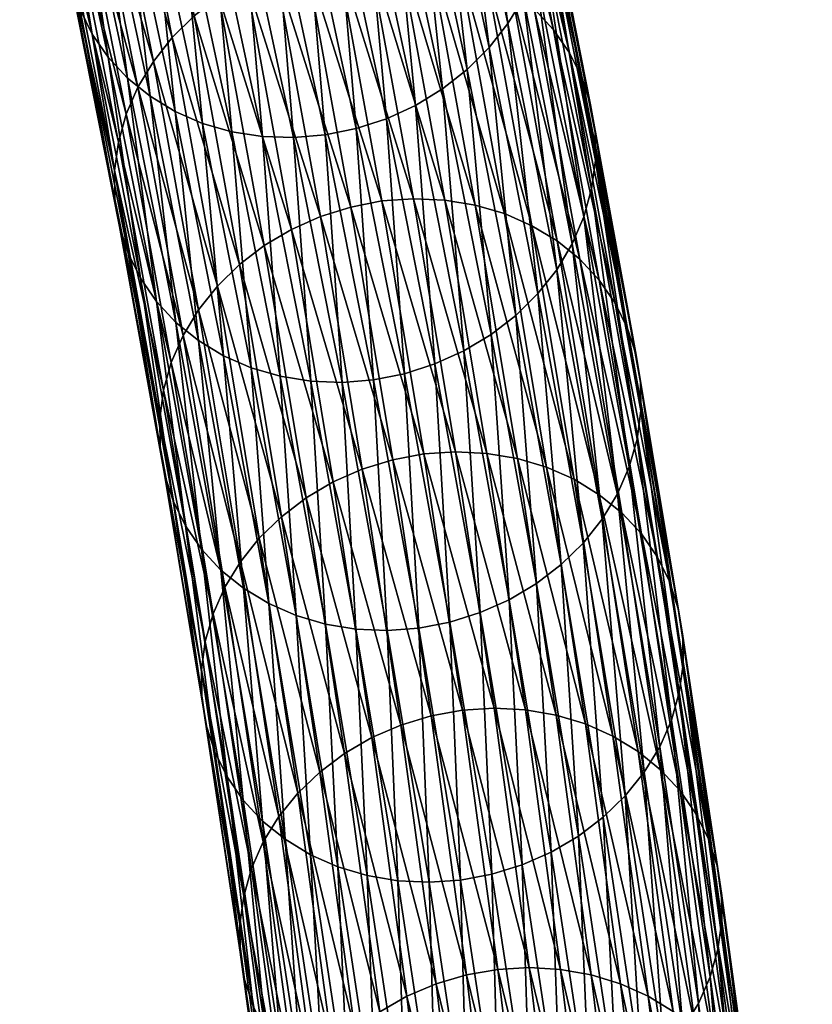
# Model space of a CAD drawing. Header units: centimetres. Extents: x -1886 to 2760, y -2774 to 68.
# Tile 16 of 77: x 2.687 to 3.236, y 54.546 to 55.227. Entities that reach past the tile are written whole.
import ezdxf

# ---------------------------------------------------------------- set-up
doc = ezdxf.new("R2010")
doc.units = ezdxf.units.CM
doc.layers.get('0').update_dxf_attribs({"true_color": 0x086e87})

msp = doc.modelspace()

# ---------------------------------------------------------------- meshes
at = {"color": 9, "true_color": 0xc1c1c1}
mesh = msp.add_polyface(dxfattribs=at)
corners = [(3.01558256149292, 55.48819351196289, -1106.446166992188), (3.051567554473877, 55.32004928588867, -1106.277587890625), (3.051798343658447, 55.30044174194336, -1106.280395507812), (3.015823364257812, 55.46852111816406, -1106.448974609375), (3.049192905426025, 55.28076934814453, -1106.282958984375), (3.013236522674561, 55.44875717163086, -1106.451416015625), (3.035778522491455, 55.24253082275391, -1106.287231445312), (2.999853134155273, 55.41032409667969, -1106.45556640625), (3.00788688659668, 55.42924499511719, -1106.45361328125), (3.043830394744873, 55.2613525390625, -1106.285278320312), (2.969781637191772, 55.59457397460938, -1106.62158203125), (2.975111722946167, 55.61418151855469, -1106.619384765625), (2.961770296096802, 55.5755500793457, -1106.623291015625), (2.989198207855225, 55.392333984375, -1106.45703125), (2.951136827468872, 55.55744552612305, -1106.624755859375), (2.976161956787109, 55.37555313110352, -1106.458251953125), (2.938132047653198, 55.54055023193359, -1106.625854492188), (3.025100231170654, 55.22465515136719, -1106.288818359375), (3.012040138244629, 55.20798873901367, -1106.290161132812), (2.943942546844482, 55.34673690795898, -1106.459350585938), (2.905962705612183, 55.51148986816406, -1106.626708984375), (2.922988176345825, 55.52513885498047, -1106.62646484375), (2.960997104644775, 55.36026382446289, -1106.458984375), (2.925243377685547, 55.33525085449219, -1106.459350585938), (2.887292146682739, 55.4998893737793, -1106.62646484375), (2.905257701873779, 55.32595443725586, -1106.458862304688), (2.867330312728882, 55.49047470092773, -1106.6259765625), (2.8628249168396, 55.31447601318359, -1106.456665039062), (2.824951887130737, 55.47878265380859, -1106.62353515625), (2.84643292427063, 55.48339080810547, -1106.625), (2.884331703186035, 55.3189811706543, -1106.4580078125), (2.84109354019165, 55.31257629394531, -1106.455078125), (2.86396312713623, 55.26359176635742, -1106.074829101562), (2.830344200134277, 55.43365478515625, -1106.243286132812), (2.810331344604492, 55.42447280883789, -1106.242919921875), (2.906493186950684, 55.27462387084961, -1106.076416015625), (2.872823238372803, 55.44491958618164, -1106.2451171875), (2.851292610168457, 55.44051742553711, -1106.244018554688), (2.884940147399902, 55.27033615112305, -1106.075439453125), (2.815427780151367, 55.6082649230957, -1106.412109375), (2.928264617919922, 55.27632904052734, -1106.077880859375), (2.894577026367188, 55.44672012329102, -1106.246704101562), (2.949893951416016, 55.27547454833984, -1106.079711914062), (2.916185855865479, 55.44596481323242, -1106.248657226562), (2.836928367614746, 55.61277389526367, -1106.413452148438), (2.858663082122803, 55.61467742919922, -1106.4150390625), (2.991230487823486, 55.26625442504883, -1106.084228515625), (2.9574875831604, 55.43689346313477, -1106.253295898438), (2.937278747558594, 55.44267654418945, -1106.250854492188), (2.971005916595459, 55.27210235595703, -1106.081787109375), (2.901323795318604, 55.61079406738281, -1106.419311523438), (2.880250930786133, 55.61400604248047, -1106.4169921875), (3.010196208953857, 55.25796508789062, -1106.0869140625), (2.97643518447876, 55.42866134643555, -1106.255981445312), (3.027623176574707, 55.24742889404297, -1106.089721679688), (2.993853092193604, 55.41816329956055, -1106.258911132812), (2.921515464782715, 55.60507965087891, -1106.421875), (2.940457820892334, 55.59688949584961, -1106.424682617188), (3.056692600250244, 55.22042846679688, -1106.095947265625), (3.022909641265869, 55.39119338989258, -1106.26513671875), (3.009443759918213, 55.40560150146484, -1106.261962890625), (2.973435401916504, 55.57389450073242, -1106.430786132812), (3.043216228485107, 55.23484802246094, -1106.0927734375), (2.957858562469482, 55.58642959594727, -1106.427612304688), (2.986904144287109, 55.55948257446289, -1106.433837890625), (3.033985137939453, 55.37511825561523, -1106.268310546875), (2.997978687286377, 55.54339599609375, -1106.437133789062), (3.042537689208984, 55.35769653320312, -1106.271484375), (3.006531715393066, 55.52594757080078, -1106.440185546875), (3.012438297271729, 55.50744247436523, -1106.443237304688), (3.048439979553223, 55.33923721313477, -1106.274658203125)]
mesh.append_faces([[corners[k] for k in face] for face in [(0, 1, 2), (2, 3, 0), (3, 2, 4), (4, 5, 3), (6, 7, 8), (9, 8, 5), (5, 4, 9), (10, 8, 7), (11, 5, 8), (12, 7, 13), (14, 13, 15), (15, 16, 14), (17, 13, 7), (18, 15, 13), (19, 20, 21), (21, 22, 19), (22, 21, 16), (16, 15, 22), (20, 19, 23), (23, 24, 20), (24, 23, 25), (25, 26, 24), (27, 28, 29), (29, 30, 27), (30, 29, 26), (26, 25, 30), (28, 27, 31), (32, 33, 34), (35, 36, 37), (37, 38, 35), (39, 37, 36), (38, 37, 33), (36, 35, 40), (40, 41, 36), (41, 40, 42), (42, 43, 41), (44, 36, 41), (45, 41, 43), (46, 47, 48), (48, 49, 46), (50, 48, 47), (49, 48, 43), (43, 42, 49), (51, 43, 48), (52, 53, 47), (54, 55, 53), (56, 47, 53), (57, 53, 55), (58, 59, 60), (61, 60, 59), (62, 60, 55), (63, 55, 60), (64, 59, 65), (65, 66, 64), (66, 65, 67), (67, 68, 66), (1, 0, 69), (69, 70, 1), (70, 69, 68), (68, 67, 70)]], dxfattribs={"vtx2": -1, "color": 9})
mesh = msp.add_polyface(dxfattribs=at)
corners = [(2.898550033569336, 55.14760971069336, -1106.289306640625), (2.8628249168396, 55.31447601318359, -1106.456665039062), (2.884331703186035, 55.3189811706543, -1106.4580078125), (2.876801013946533, 55.14580535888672, -1106.287719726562), (2.84109354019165, 55.31257629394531, -1106.455078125), (2.855189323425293, 55.14657211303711, -1106.285888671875), (2.819508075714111, 55.31324768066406, -1106.453125), (2.813884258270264, 55.15564346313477, -1106.281127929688), (2.778242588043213, 55.32217788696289, -1106.4482421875), (2.79843282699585, 55.31645965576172, -1106.450805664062), (2.834096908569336, 55.14986419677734, -1106.28369140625), (2.810949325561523, 55.00546646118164, -1106.108032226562), (2.777521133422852, 55.17438125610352, -1106.275512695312), (2.794933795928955, 55.16388320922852, -1106.278442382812), (2.759298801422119, 55.33037185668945, -1106.445434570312), (2.741898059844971, 55.3408317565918, -1106.442504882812), (2.78187370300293, 55.032470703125, -1106.101928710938), (2.748459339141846, 55.20135498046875, -1106.269287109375), (2.761937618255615, 55.18693923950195, -1106.2724609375), (2.712849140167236, 55.3677864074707, -1106.436279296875), (2.726317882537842, 55.35337066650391, -1106.439331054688), (2.795351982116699, 55.01805114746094, -1106.105102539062), (2.770798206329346, 55.04854202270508, -1106.098754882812), (2.737387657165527, 55.21743011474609, -1106.26611328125), (2.762249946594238, 55.06593704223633, -1106.095581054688), (2.728835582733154, 55.23484802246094, -1106.262939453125), (2.701775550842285, 55.38387298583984, -1106.432983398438), (2.753232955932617, 55.10348510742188, -1106.089477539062), (2.71980619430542, 55.27249526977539, -1106.256958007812), (2.722932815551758, 55.2533073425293, -1106.259887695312), (2.756352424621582, 55.08435440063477, -1106.092407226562), (2.687314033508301, 55.41982269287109, -1106.426879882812), (2.693222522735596, 55.40132141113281, -1106.429931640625), (2.753014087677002, 55.12302017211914, -1106.086547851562), (2.71957540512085, 55.29209136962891, -1106.254150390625), (2.755627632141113, 55.14261627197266, -1106.083984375), (2.722177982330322, 55.31177139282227, -1106.251586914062), (2.769082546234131, 55.18064880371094, -1106.079467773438), (2.735598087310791, 55.35000228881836, -1106.247314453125), (2.727542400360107, 55.3311882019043, -1106.249267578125), (2.761006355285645, 55.16194152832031, -1106.08154296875), (2.779781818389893, 55.19841384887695, -1106.077758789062), (2.74627685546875, 55.36787796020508, -1106.24560546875), (2.792859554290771, 55.21496200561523, -1106.076416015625), (2.759330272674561, 55.38453674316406, -1106.244384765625), (2.774524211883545, 55.39970779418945, -1106.243408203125), (2.808073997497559, 55.23001098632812, -1106.075317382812), (2.825179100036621, 55.24328994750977, -1106.07470703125), (2.791605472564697, 55.41311264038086, -1106.242919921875), (2.843925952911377, 55.2545280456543, -1106.074584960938), (2.810331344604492, 55.42447280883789, -1106.242919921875), (2.86396312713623, 55.26359176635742, -1106.074829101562), (2.830344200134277, 55.43365478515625, -1106.243286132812), (2.884940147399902, 55.27033615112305, -1106.075439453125), (2.800304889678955, 55.00894165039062, -1105.9111328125), (2.811020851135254, 55.02659606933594, -1105.909301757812), (2.824120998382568, 55.04302597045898, -1105.907836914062), (2.856483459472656, 55.07110977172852, -1105.906005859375), (2.839354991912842, 55.05795288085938, -1105.90673828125), (2.875251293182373, 55.08222579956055, -1105.90576171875), (2.895312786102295, 55.09116363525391, -1105.90576171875), (2.916308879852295, 55.0977897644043, -1105.906372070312)]
mesh.append_faces([[corners[k] for k in face] for face in [(0, 1, 2), (1, 0, 3), (3, 4, 1), (4, 3, 5), (5, 6, 4), (7, 8, 9), (9, 10, 7), (10, 9, 6), (6, 5, 10), (11, 12, 13), (8, 7, 13), (13, 14, 8), (14, 13, 12), (12, 15, 14), (16, 17, 18), (17, 19, 20), (20, 18, 17), (21, 18, 12), (18, 20, 15), (15, 12, 18), (22, 23, 17), (24, 25, 23), (19, 17, 23), (23, 26, 19), (26, 23, 25), (27, 28, 29), (29, 30, 27), (31, 29, 28), (30, 29, 25), (25, 24, 30), (32, 25, 29), (28, 27, 33), (33, 34, 28), (34, 33, 35), (35, 36, 34), (37, 38, 39), (39, 40, 37), (40, 39, 36), (36, 35, 40), (38, 37, 41), (41, 42, 38), (42, 41, 43), (43, 44, 42), (45, 46, 47), (44, 43, 46), (48, 47, 49), (50, 49, 51), (52, 51, 53), (54, 37, 40), (55, 41, 37), (56, 43, 41), (57, 47, 46), (46, 58, 57), (58, 46, 43), (47, 57, 59), (59, 49, 47), (49, 59, 60), (60, 51, 49), (61, 53, 51), (51, 60, 61)]], dxfattribs={"vtx2": -1, "color": 9})
mesh = msp.add_polyface(dxfattribs=at)
corners = [(3.051567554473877, 55.32004928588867, -1106.277587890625), (3.08533763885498, 55.14941024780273, -1106.1083984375), (3.085554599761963, 55.12987518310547, -1106.111206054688), (3.051798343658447, 55.30044174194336, -1106.280395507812), (3.082938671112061, 55.11027908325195, -1106.113891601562), (3.049192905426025, 55.28076934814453, -1106.282958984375), (3.069483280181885, 55.07223892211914, -1106.118286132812), (3.035778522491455, 55.24253082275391, -1106.287231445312), (3.043830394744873, 55.2613525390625, -1106.285278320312), (3.077563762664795, 55.09095001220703, -1106.1162109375), (3.00788688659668, 55.42924499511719, -1106.45361328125), (3.058789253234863, 55.05447006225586, -1106.1201171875), (3.025100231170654, 55.22465515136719, -1106.288818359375), (3.045708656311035, 55.03792190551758, -1106.121459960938), (3.012040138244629, 55.20798873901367, -1106.290161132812), (2.999853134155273, 55.41032409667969, -1106.45556640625), (2.989198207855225, 55.392333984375, -1106.45703125), (3.013389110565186, 55.00958633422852, -1106.123046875), (2.979771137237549, 55.17941284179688, -1106.29150390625), (2.996848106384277, 55.19281768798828, -1106.291015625), (2.943942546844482, 55.34673690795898, -1106.459350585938), (2.960997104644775, 55.36026382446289, -1106.458984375), (3.030496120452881, 55.02286911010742, -1106.122436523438), (2.976161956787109, 55.37555313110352, -1106.458251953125), (2.994643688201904, 54.99834823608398, -1106.123291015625), (2.961045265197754, 55.16804885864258, -1106.291625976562), (2.925243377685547, 55.33525085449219, -1106.459350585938), (2.941029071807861, 55.15887069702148, -1106.291259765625), (2.905257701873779, 55.32595443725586, -1106.458862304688), (2.884331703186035, 55.3189811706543, -1106.4580078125), (2.920083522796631, 55.15200805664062, -1106.290405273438), (2.898550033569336, 55.14760971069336, -1106.289306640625), (2.9574875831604, 55.43689346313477, -1106.253295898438), (2.991230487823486, 55.26625442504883, -1106.084228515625), (3.010196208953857, 55.25796508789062, -1106.0869140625), (2.97643518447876, 55.42866134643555, -1106.255981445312), (3.027623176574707, 55.24742889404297, -1106.089721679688), (3.009443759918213, 55.40560150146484, -1106.261962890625), (3.043216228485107, 55.23484802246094, -1106.0927734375), (3.056692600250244, 55.22042846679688, -1106.095947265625), (2.993853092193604, 55.41816329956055, -1106.258911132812), (3.022909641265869, 55.39119338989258, -1106.26513671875), (3.067769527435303, 55.20436096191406, -1106.09912109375), (3.033985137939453, 55.37511825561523, -1106.268310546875), (3.076317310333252, 55.18696212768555, -1106.102294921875), (3.042537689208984, 55.35769653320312, -1106.271484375), (3.048439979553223, 55.33923721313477, -1106.274658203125), (3.08221435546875, 55.16854476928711, -1106.105346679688), (2.93787956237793, 55.10196685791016, -1105.9072265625), (2.906493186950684, 55.27462387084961, -1106.076416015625), (2.884940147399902, 55.27033615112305, -1106.075439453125), (2.916308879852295, 55.0977897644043, -1105.906372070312), (2.959676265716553, 55.10356140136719, -1105.908569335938), (2.928264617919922, 55.27632904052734, -1106.077880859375), (2.981327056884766, 55.10261154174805, -1105.910278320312), (2.949893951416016, 55.27547454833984, -1106.079711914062), (3.022693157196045, 55.09323883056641, -1105.914672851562), (2.971005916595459, 55.27210235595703, -1106.081787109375), (3.002454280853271, 55.09915924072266, -1105.912353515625), (3.041676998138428, 55.08488082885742, -1105.917236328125), (3.059107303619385, 55.07430648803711, -1105.920043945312), (3.088193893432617, 55.04725646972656, -1105.926147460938), (3.074710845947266, 55.06169891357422, -1105.922973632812), (3.099273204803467, 55.03119659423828, -1105.929321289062), (3.107821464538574, 55.01382064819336, -1105.932495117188), (3.113714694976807, 54.99543380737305, -1105.935546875)]
mesh.append_faces([[corners[k] for k in face] for face in [(0, 1, 2), (2, 3, 0), (3, 2, 4), (4, 5, 3), (6, 7, 8), (8, 9, 6), (10, 8, 7), (9, 8, 5), (5, 4, 9), (7, 6, 11), (11, 12, 7), (13, 14, 12), (15, 7, 12), (16, 12, 14), (17, 18, 19), (18, 20, 21), (21, 19, 18), (22, 19, 14), (19, 21, 23), (23, 14, 19), (24, 25, 18), (20, 18, 25), (25, 26, 20), (26, 25, 27), (27, 28, 26), (29, 30, 31), (30, 29, 28), (28, 27, 30), (32, 33, 34), (35, 34, 36), (37, 38, 39), (40, 36, 38), (41, 39, 42), (42, 43, 41), (43, 42, 44), (44, 45, 43), (1, 0, 46), (46, 47, 1), (47, 46, 45), (45, 44, 47), (48, 49, 50), (50, 51, 48), (49, 48, 52), (52, 53, 49), (53, 52, 54), (54, 55, 53), (56, 33, 57), (57, 58, 56), (58, 57, 55), (55, 54, 58), (33, 56, 59), (59, 34, 33), (34, 59, 60), (60, 36, 34), (61, 39, 38), (38, 62, 61), (62, 38, 36), (36, 60, 62), (63, 42, 39), (64, 44, 42), (65, 47, 44)]], dxfattribs={"vtx2": -1, "color": 9})
mesh = msp.add_polyface(dxfattribs=at)
corners = [(3.025100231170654, 55.22465515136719, -1106.288818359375), (3.058789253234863, 55.05447006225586, -1106.1201171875), (3.045708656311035, 55.03792190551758, -1106.121459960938), (2.996848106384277, 55.19281768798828, -1106.291015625), (3.030496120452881, 55.02286911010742, -1106.122436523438), (3.013389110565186, 55.00958633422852, -1106.123046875), (3.012040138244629, 55.20798873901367, -1106.290161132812), (2.979771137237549, 55.17941284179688, -1106.29150390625), (2.994643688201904, 54.99834823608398, -1106.123291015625), (2.961045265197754, 55.16804885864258, -1106.291625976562), (2.97460412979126, 54.98928833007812, -1106.123046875), (2.941029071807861, 55.15887069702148, -1106.291259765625), (2.920083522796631, 55.15200805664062, -1106.290405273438), (2.953629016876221, 54.98255157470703, -1106.122314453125), (2.932079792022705, 54.9782600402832, -1106.121337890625), (3.08533763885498, 55.14941024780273, -1106.1083984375), (3.116829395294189, 54.97635269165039, -1105.938598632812), (3.117039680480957, 54.95688629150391, -1105.941528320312), (3.085554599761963, 55.12987518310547, -1106.111206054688), (3.146204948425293, 54.78155136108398, -1105.771362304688), (3.114408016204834, 54.9373664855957, -1105.944213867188), (3.082938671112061, 55.11027908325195, -1106.113891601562), (3.10092830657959, 54.89951705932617, -1105.948852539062), (3.069483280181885, 55.07223892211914, -1106.118286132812), (3.077563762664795, 55.09095001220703, -1106.1162109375), (3.109018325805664, 54.91812896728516, -1105.946655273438), (3.090211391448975, 54.88185882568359, -1105.95068359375), (3.077111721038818, 54.86542892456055, -1105.9521484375), (3.044747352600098, 54.83734130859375, -1105.9541015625), (3.061875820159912, 54.85049819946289, -1105.953369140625), (3.025979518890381, 54.82622528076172, -1105.954345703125), (3.005917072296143, 54.81729125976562, -1105.954223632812), (2.96334981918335, 54.80648803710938, -1105.952758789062), (2.984922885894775, 54.81066513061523, -1105.953735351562), (2.941553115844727, 54.80489349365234, -1105.951538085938), (2.910302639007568, 54.97655487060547, -1106.119873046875), (2.966954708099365, 54.92702102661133, -1105.737548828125), (2.93787956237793, 55.10196685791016, -1105.9072265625), (2.916308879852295, 55.0977897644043, -1105.906372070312), (2.945361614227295, 54.9229621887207, -1105.736694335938), (2.988773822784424, 54.92850494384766, -1105.73876953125), (2.959676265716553, 55.10356140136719, -1105.908569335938), (3.010436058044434, 54.92745971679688, -1105.740356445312), (2.981327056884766, 55.10261154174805, -1105.910278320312), (3.051834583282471, 54.91791915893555, -1105.744506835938), (3.022693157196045, 55.09323883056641, -1105.914672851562), (3.002454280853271, 55.09915924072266, -1105.912353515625), (3.031580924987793, 54.92391967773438, -1105.742309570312), (3.070829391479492, 54.90950012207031, -1105.7470703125), (3.041676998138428, 55.08488082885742, -1105.917236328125), (3.088273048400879, 54.89887237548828, -1105.749755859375), (3.059107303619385, 55.07430648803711, -1105.920043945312), (3.117374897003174, 54.87178039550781, -1105.755737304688), (3.088193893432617, 55.04725646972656, -1105.926147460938), (3.074710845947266, 55.06169891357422, -1105.922973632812), (3.103882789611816, 54.88623046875, -1105.752685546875), (3.056692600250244, 55.22042846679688, -1106.095947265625), (3.099273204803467, 55.03119659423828, -1105.929321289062), (3.128452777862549, 54.85570907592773, -1105.758911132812), (3.067769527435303, 55.20436096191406, -1106.09912109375), (3.107821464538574, 55.01382064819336, -1105.932495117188), (3.137004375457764, 54.83834838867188, -1105.762084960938), (3.08221435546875, 55.16854476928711, -1106.105346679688), (3.113714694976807, 54.99543380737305, -1105.935546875), (3.076317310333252, 55.18696212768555, -1106.102294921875), (3.146002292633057, 54.80095672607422, -1105.768310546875), (3.142892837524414, 54.81999206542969, -1105.765258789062)]
mesh.append_faces([[corners[k] for k in face] for face in [(0, 1, 2), (3, 4, 5), (6, 2, 4), (7, 5, 8), (9, 8, 10), (10, 11, 9), (12, 13, 14), (13, 12, 11), (11, 10, 13), (15, 16, 17), (17, 18, 15), (19, 17, 16), (18, 17, 20), (20, 21, 18), (22, 23, 24), (24, 25, 22), (25, 24, 21), (21, 20, 25), (23, 22, 26), (26, 1, 23), (1, 26, 27), (27, 2, 1), (28, 5, 4), (4, 29, 28), (29, 4, 2), (2, 27, 29), (5, 28, 30), (30, 8, 5), (31, 10, 8), (32, 14, 13), (33, 13, 10), (34, 35, 14), (36, 37, 38), (38, 39, 36), (37, 36, 40), (40, 41, 37), (41, 40, 42), (42, 43, 41), (44, 45, 46), (46, 47, 44), (47, 46, 43), (43, 42, 47), (45, 44, 48), (48, 49, 45), (49, 48, 50), (50, 51, 49), (52, 53, 54), (54, 55, 52), (55, 54, 51), (51, 50, 55), (56, 53, 57), (53, 52, 58), (58, 57, 53), (59, 57, 60), (57, 58, 61), (61, 60, 57), (16, 15, 62), (62, 63, 16), (64, 60, 63), (65, 16, 63), (66, 63, 60)]], dxfattribs={"vtx2": -1, "color": 9})
mesh = msp.add_polyface(dxfattribs=at)
corners = [(2.932079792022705, 54.9782600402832, -1106.121337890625), (2.898550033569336, 55.14760971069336, -1106.289306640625), (2.920083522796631, 55.15200805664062, -1106.290405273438), (2.910302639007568, 54.97655487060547, -1106.119873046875), (2.876801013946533, 55.14580535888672, -1106.287719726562), (2.888675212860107, 54.97740936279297, -1106.1181640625), (2.855189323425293, 55.14657211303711, -1106.285888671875), (2.847339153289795, 54.98663711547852, -1106.113647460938), (2.813884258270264, 55.15564346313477, -1106.281127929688), (2.834096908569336, 55.14986419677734, -1106.28369140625), (2.86756420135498, 54.98078155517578, -1106.115966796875), (2.828368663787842, 54.99493026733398, -1106.110961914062), (2.794933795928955, 55.16388320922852, -1106.278442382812), (2.810949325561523, 55.00546646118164, -1106.108032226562), (2.761937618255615, 55.18693923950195, -1106.2724609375), (2.795351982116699, 55.01805114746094, -1106.105102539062), (2.78187370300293, 55.032470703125, -1106.101928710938), (2.777521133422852, 55.17438125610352, -1106.275512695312), (2.748459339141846, 55.20135498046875, -1106.269287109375), (2.770798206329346, 55.04854202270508, -1106.098754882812), (2.737387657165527, 55.21743011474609, -1106.26611328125), (2.762249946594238, 55.06593704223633, -1106.095581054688), (2.919905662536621, 54.80584335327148, -1105.949829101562), (2.878536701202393, 54.81522369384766, -1105.945434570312), (2.898775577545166, 54.80929946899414, -1105.94775390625), (2.859556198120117, 54.82357788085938, -1105.94287109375), (2.842124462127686, 54.83415985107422, -1105.940063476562), (2.813036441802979, 54.86120986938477, -1105.933959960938), (2.826518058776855, 54.84677124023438, -1105.93701171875), (2.801957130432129, 54.87727355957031, -1105.930786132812), (2.793407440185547, 54.89464950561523, -1105.927612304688), (2.784401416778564, 54.93211364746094, -1105.92138671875), (2.753232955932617, 55.10348510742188, -1106.089477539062), (2.756352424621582, 55.08435440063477, -1106.092407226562), (2.787513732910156, 54.91303253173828, -1105.924438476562), (2.784195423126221, 54.95158004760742, -1105.918579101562), (2.753014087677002, 55.12302017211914, -1106.086547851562), (2.786818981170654, 54.97109603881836, -1105.915771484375), (2.755627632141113, 55.14261627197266, -1106.083984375), (2.815709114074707, 54.79730224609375, -1105.747192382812), (2.761006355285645, 55.16194152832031, -1106.08154296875), (2.79221248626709, 54.99033355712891, -1105.913330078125), (2.800304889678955, 55.00894165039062, -1105.9111328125), (2.829221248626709, 54.83495712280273, -1105.742431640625), (2.821117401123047, 54.81644439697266, -1105.74462890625), (2.769082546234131, 55.18064880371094, -1106.079467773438), (2.811020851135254, 55.02659606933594, -1105.909301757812), (2.839954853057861, 54.85250091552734, -1105.740478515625), (2.779781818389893, 55.19841384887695, -1106.077758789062), (2.824120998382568, 55.04302597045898, -1105.907836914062), (2.853071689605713, 54.86881637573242, -1105.738891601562), (2.792859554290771, 55.21496200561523, -1106.076416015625), (2.839354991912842, 55.05795288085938, -1105.90673828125), (2.885470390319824, 54.89665985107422, -1105.73681640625), (2.856483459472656, 55.07110977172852, -1105.906005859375), (2.868326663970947, 54.88362503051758, -1105.737670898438), (2.904265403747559, 54.90764617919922, -1105.736328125), (2.875251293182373, 55.08222579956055, -1105.90576171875), (2.924345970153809, 54.91646194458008, -1105.736328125), (2.895312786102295, 55.09116363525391, -1105.90576171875), (2.945361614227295, 54.9229621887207, -1105.736694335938), (2.916308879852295, 55.0977897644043, -1105.906372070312)]
mesh.append_faces([[corners[k] for k in face] for face in [(0, 1, 2), (1, 0, 3), (3, 4, 1), (4, 3, 5), (5, 6, 4), (7, 8, 9), (9, 10, 7), (10, 9, 6), (6, 5, 10), (8, 7, 11), (11, 12, 8), (12, 11, 13), (14, 15, 16), (17, 13, 15), (18, 16, 19), (20, 19, 21), (22, 5, 3), (23, 7, 10), (24, 10, 5), (25, 11, 7), (26, 13, 11), (27, 16, 15), (15, 28, 27), (28, 15, 13), (13, 26, 28), (16, 27, 29), (29, 19, 16), (19, 29, 30), (30, 21, 19), (31, 32, 33), (33, 34, 31), (34, 33, 21), (21, 30, 34), (32, 31, 35), (35, 36, 32), (36, 35, 37), (37, 38, 36), (39, 37, 35), (40, 41, 42), (41, 40, 38), (38, 37, 41), (43, 42, 41), (44, 41, 37), (45, 42, 46), (42, 43, 47), (47, 46, 42), (48, 46, 49), (46, 47, 50), (50, 49, 46), (51, 49, 52), (53, 54, 52), (52, 55, 53), (55, 52, 49), (49, 50, 55), (54, 53, 56), (56, 57, 54), (57, 56, 58), (58, 59, 57), (60, 61, 59), (59, 58, 60)]], dxfattribs={"vtx2": -1, "color": 9})
mesh = msp.add_polyface(dxfattribs=at)
corners = [(3.116829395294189, 54.97635269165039, -1105.938598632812), (3.146002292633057, 54.80095672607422, -1105.768310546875), (3.146204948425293, 54.78155136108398, -1105.771362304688), (3.117039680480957, 54.95688629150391, -1105.941528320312), (3.143566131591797, 54.76210784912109, -1105.774047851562), (3.114408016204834, 54.9373664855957, -1105.944213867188), (3.172821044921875, 54.62330627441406, -1105.597534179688), (3.173012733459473, 54.60396194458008, -1105.600463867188), (3.170368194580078, 54.58458709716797, -1105.603271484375), (3.164951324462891, 54.56552505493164, -1105.60595703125), (3.138161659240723, 54.74296188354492, -1105.776611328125), (3.130056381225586, 54.72444534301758, -1105.77880859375), (3.10092830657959, 54.89951705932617, -1105.948852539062), (3.109018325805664, 54.91812896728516, -1105.946655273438), (3.119321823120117, 54.7068977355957, -1105.78076171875), (3.090211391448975, 54.88185882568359, -1105.95068359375), (3.106204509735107, 54.69058227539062, -1105.782348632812), (3.077111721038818, 54.86542892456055, -1105.9521484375), (3.073805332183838, 54.66273498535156, -1105.784423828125), (3.044747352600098, 54.83734130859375, -1105.9541015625), (3.061875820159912, 54.85049819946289, -1105.953369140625), (3.090951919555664, 54.6757698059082, -1105.78369140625), (3.055015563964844, 54.6517448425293, -1105.784912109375), (3.025979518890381, 54.82622528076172, -1105.954345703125), (2.994643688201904, 54.99834823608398, -1106.123291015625), (3.005917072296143, 54.81729125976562, -1105.954223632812), (3.034931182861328, 54.64293670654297, -1105.784912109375), (2.97460412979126, 54.98928833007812, -1106.123046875), (2.984922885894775, 54.81066513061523, -1105.953735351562), (2.99232292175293, 54.63237762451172, -1105.78369140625), (2.96334981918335, 54.80648803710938, -1105.952758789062), (3.013916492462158, 54.63643264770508, -1105.784545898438), (2.970508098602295, 54.63088989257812, -1105.782470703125), (3.017994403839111, 54.57060623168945, -1105.396606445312), (2.993674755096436, 54.74987030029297, -1105.5673828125), (2.972061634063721, 54.74593353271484, -1105.566650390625), (3.03984546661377, 54.57185745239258, -1105.397583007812), (3.015507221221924, 54.75124359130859, -1105.568359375), (3.061538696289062, 54.57060241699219, -1105.39892578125), (3.037188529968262, 54.75009155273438, -1105.569946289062), (2.966954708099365, 54.92702102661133, -1105.737548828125), (2.988773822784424, 54.92850494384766, -1105.73876953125), (3.010436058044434, 54.92745971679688, -1105.740356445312), (3.102999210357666, 54.56069564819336, -1105.402709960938), (3.078619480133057, 54.74037170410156, -1105.573852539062), (3.058348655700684, 54.7464599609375, -1105.57177734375), (3.051834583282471, 54.91791915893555, -1105.744506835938), (3.031580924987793, 54.92391967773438, -1105.742309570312), (3.082718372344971, 54.56686019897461, -1105.400634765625), (3.09762716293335, 54.73189163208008, -1105.576293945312), (3.070829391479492, 54.90950012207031, -1105.7470703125), (3.115077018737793, 54.72121047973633, -1105.578979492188), (3.088273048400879, 54.89887237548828, -1105.749755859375), (3.144190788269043, 54.69404602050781, -1105.5849609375), (3.117374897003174, 54.87178039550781, -1105.755737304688), (3.103882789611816, 54.88623046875, -1105.752685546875), (3.13069486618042, 54.70852661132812, -1105.581909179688), (3.155275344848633, 54.677978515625, -1105.588012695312), (3.128452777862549, 54.85570907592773, -1105.758911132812), (3.163826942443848, 54.66062545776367, -1105.591186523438), (3.137004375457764, 54.83834838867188, -1105.762084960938), (3.142892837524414, 54.81999206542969, -1105.765258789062), (3.16971492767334, 54.64229965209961, -1105.594482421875), (3.113714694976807, 54.99543380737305, -1105.935546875), (3.107821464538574, 55.01382064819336, -1105.932495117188)]
mesh.append_faces([[corners[k] for k in face] for face in [(0, 1, 2), (3, 2, 4), (4, 5, 3), (1, 6, 7), (7, 2, 1), (8, 4, 2), (9, 10, 4), (11, 12, 13), (13, 10, 11), (10, 13, 5), (5, 4, 10), (12, 11, 14), (14, 15, 12), (15, 14, 16), (16, 17, 15), (18, 19, 20), (20, 21, 18), (21, 20, 17), (17, 16, 21), (19, 18, 22), (22, 23, 19), (24, 23, 25), (23, 22, 26), (26, 25, 23), (27, 25, 28), (29, 30, 28), (28, 31, 29), (31, 28, 25), (25, 26, 31), (30, 29, 32), (33, 34, 35), (36, 37, 34), (38, 39, 37), (40, 34, 37), (37, 41, 40), (41, 37, 39), (39, 42, 41), (43, 44, 45), (44, 46, 47), (47, 45, 44), (48, 45, 39), (45, 47, 42), (42, 39, 45), (46, 44, 49), (49, 50, 46), (50, 49, 51), (51, 52, 50), (53, 54, 55), (55, 56, 53), (56, 55, 52), (52, 51, 56), (54, 53, 57), (57, 58, 54), (58, 57, 59), (59, 60, 58), (6, 1, 61), (61, 62, 6), (62, 61, 60), (60, 59, 62), (63, 61, 1), (64, 60, 61)]], dxfattribs={"vtx2": -1, "color": 9})
mesh = msp.add_polyface(dxfattribs=at)
corners = [(2.953629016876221, 54.98255157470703, -1106.122314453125), (2.984922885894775, 54.81066513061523, -1105.953735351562), (2.96334981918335, 54.80648803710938, -1105.952758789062), (2.932079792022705, 54.9782600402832, -1106.121337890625), (2.941553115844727, 54.80489349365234, -1105.951538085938), (2.970508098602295, 54.63088989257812, -1105.782470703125), (2.910302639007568, 54.97655487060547, -1106.119873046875), (2.919905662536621, 54.80584335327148, -1105.949829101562), (2.948844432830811, 54.63193511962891, -1105.780883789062), (2.86756420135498, 54.98078155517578, -1106.115966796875), (2.898775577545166, 54.80929946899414, -1105.94775390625), (2.878536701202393, 54.81522369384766, -1105.945434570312), (2.888675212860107, 54.97740936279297, -1106.1181640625), (2.90744161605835, 54.64148712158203, -1105.776733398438), (2.927696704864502, 54.63549041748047, -1105.778930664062), (2.847339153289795, 54.98663711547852, -1106.113647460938), (2.859556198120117, 54.82357788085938, -1105.94287109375), (2.888448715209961, 54.64990615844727, -1105.774169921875), (2.828368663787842, 54.99493026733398, -1106.110961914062), (2.842124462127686, 54.83415985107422, -1105.940063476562), (2.8710036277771, 54.66054153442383, -1105.771484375), (2.841905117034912, 54.68764114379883, -1105.765502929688), (2.813036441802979, 54.86120986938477, -1105.933959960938), (2.826518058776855, 54.84677124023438, -1105.93701171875), (2.855394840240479, 54.67318344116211, -1105.7685546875), (2.830822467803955, 54.70370101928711, -1105.762329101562), (2.801957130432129, 54.87727355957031, -1105.930786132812), (2.822273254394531, 54.72106552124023, -1105.759155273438), (2.793407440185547, 54.89464950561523, -1105.927612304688), (2.839810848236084, 54.58258438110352, -1105.583862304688), (2.813275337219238, 54.75845718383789, -1105.7529296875), (2.81638240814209, 54.73941802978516, -1105.755981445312), (2.784401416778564, 54.93211364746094, -1105.92138671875), (2.787513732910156, 54.91303253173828, -1105.924438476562), (2.81307315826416, 54.77785873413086, -1105.75), (2.784195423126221, 54.95158004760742, -1105.918579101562), (2.815709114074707, 54.79730224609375, -1105.747192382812), (2.839619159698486, 54.6019287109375, -1105.580810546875), (2.842261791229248, 54.62129974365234, -1105.578002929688), (2.85579776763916, 54.65877532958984, -1105.573120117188), (2.829221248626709, 54.83495712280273, -1105.742431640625), (2.821117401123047, 54.81644439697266, -1105.74462890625), (2.847679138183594, 54.64035797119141, -1105.575439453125), (2.79221248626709, 54.99033355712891, -1105.913330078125), (2.786818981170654, 54.97109603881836, -1105.915771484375), (2.866547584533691, 54.67621612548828, -1105.571044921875), (2.839954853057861, 54.85250091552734, -1105.740478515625), (2.879676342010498, 54.69241333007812, -1105.5693359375), (2.853071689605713, 54.86881637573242, -1105.738891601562), (2.912112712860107, 54.72000503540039, -1105.567016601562), (2.885470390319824, 54.89665985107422, -1105.73681640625), (2.868326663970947, 54.88362503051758, -1105.737670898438), (2.89495325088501, 54.70709991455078, -1105.567993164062), (2.975315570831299, 54.56053161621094, -1105.395874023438), (2.951028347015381, 54.73955154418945, -1105.56640625), (2.930925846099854, 54.73086929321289, -1105.566528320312), (2.904265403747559, 54.90764617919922, -1105.736328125), (2.924345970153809, 54.91646194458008, -1105.736328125), (2.993674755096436, 54.74987030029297, -1105.5673828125), (2.966954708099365, 54.92702102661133, -1105.737548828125), (2.945361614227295, 54.9229621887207, -1105.736694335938), (2.972061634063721, 54.74593353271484, -1105.566650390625), (2.996366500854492, 54.56678009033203, -1105.39599609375)]
mesh.append_faces([[corners[k] for k in face] for face in [(0, 1, 2), (3, 2, 4), (5, 4, 2), (6, 4, 7), (4, 5, 8), (8, 7, 4), (9, 10, 11), (12, 7, 10), (13, 11, 10), (10, 14, 13), (14, 10, 7), (7, 8, 14), (15, 11, 16), (11, 13, 17), (17, 16, 11), (18, 16, 19), (16, 17, 20), (20, 19, 16), (21, 22, 23), (23, 24, 21), (24, 23, 19), (19, 20, 24), (22, 21, 25), (25, 26, 22), (26, 25, 27), (27, 28, 26), (29, 30, 31), (30, 32, 33), (33, 31, 30), (31, 33, 28), (28, 27, 31), (32, 30, 34), (34, 35, 32), (35, 34, 36), (37, 34, 30), (38, 36, 34), (39, 40, 41), (41, 42, 39), (42, 41, 36), (36, 38, 42), (43, 41, 40), (44, 36, 41), (40, 39, 45), (45, 46, 40), (46, 45, 47), (47, 48, 46), (49, 50, 51), (51, 52, 49), (52, 51, 48), (48, 47, 52), (53, 54, 55), (50, 49, 55), (55, 56, 50), (56, 55, 54), (54, 57, 56), (58, 59, 60), (60, 61, 58), (62, 61, 54), (61, 60, 57), (57, 54, 61)]], dxfattribs={"vtx2": -1, "color": 9})
mesh = msp.add_polyface(dxfattribs=at)
corners = [(3.01895809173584, 54.45600128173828, -1105.614013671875), (2.99232292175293, 54.63237762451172, -1105.78369140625), (3.013916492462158, 54.63643264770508, -1105.784545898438), (2.997124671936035, 54.45462799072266, -1105.612915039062), (2.970508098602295, 54.63088989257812, -1105.782470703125), (2.975440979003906, 54.45578384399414, -1105.611450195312), (2.948844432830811, 54.63193511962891, -1105.780883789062), (2.934012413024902, 54.46550750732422, -1105.607421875), (2.90744161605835, 54.64148712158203, -1105.776733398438), (2.927696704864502, 54.63549041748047, -1105.778930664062), (2.954280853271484, 54.45942306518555, -1105.609619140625), (2.915007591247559, 54.47399520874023, -1105.605102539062), (2.888448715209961, 54.64990615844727, -1105.774169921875), (2.8975510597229, 54.48468017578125, -1105.602294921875), (2.8710036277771, 54.66054153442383, -1105.771484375), (2.892602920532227, 54.33388900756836, -1105.4267578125), (2.868438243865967, 54.5118408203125, -1105.596435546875), (2.881933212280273, 54.49736785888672, -1105.599487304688), (2.841905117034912, 54.68764114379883, -1105.765502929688), (2.855394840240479, 54.67318344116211, -1105.7685546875), (2.881515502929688, 54.34997177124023, -1105.423706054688), (2.857355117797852, 54.52790832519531, -1105.59326171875), (2.872961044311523, 54.3673210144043, -1105.420532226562), (2.84880542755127, 54.54526901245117, -1105.590087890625), (2.830822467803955, 54.70370101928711, -1105.762329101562), (2.822273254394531, 54.72106552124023, -1105.759155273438), (2.863973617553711, 54.40457534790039, -1105.414184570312), (2.839810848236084, 54.58258438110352, -1105.583862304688), (2.842916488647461, 54.56359100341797, -1105.5869140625), (2.867073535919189, 54.38562393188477, -1105.417358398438), (2.81638240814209, 54.73941802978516, -1105.755981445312), (2.863784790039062, 54.42387008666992, -1105.411254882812), (2.839619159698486, 54.6019287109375, -1105.580810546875), (2.866437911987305, 54.44316864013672, -1105.408325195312), (2.842261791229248, 54.62129974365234, -1105.578002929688), (2.813275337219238, 54.75845718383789, -1105.7529296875), (2.81307315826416, 54.77785873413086, -1105.75), (2.879992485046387, 54.48046875, -1105.403198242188), (2.85579776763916, 54.65877532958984, -1105.573120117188), (2.847679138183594, 54.64035797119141, -1105.575439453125), (2.871864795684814, 54.4621467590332, -1105.405639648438), (2.890749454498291, 54.497802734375, -1105.401123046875), (2.866547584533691, 54.67621612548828, -1105.571044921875), (2.903900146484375, 54.51388549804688, -1105.399291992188), (2.879676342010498, 54.69241333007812, -1105.5693359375), (2.936369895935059, 54.54123687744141, -1105.396728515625), (2.912112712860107, 54.72000503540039, -1105.567016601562), (2.89495325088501, 54.70709991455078, -1105.567993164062), (2.919187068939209, 54.5284538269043, -1105.397827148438), (2.955195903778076, 54.55197525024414, -1105.396118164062), (2.930925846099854, 54.73086929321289, -1105.566528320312), (2.975315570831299, 54.56053161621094, -1105.395874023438), (2.972061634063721, 54.74593353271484, -1105.566650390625), (2.996366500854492, 54.56678009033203, -1105.39599609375), (3.017994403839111, 54.57060623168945, -1105.396606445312), (2.951028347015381, 54.73955154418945, -1105.56640625), (2.993674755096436, 54.74987030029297, -1105.5673828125), (3.03984546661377, 54.57185745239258, -1105.397583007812), (2.925698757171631, 54.33332824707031, -1105.228759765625), (2.958192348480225, 54.36043167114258, -1105.22607421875), (2.940996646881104, 54.34777069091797, -1105.227172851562), (2.977039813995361, 54.37103652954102, -1105.225219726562), (2.997170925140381, 54.37946701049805, -1105.224853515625), (3.018240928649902, 54.38558959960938, -1105.224853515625)]
mesh.append_faces([[corners[k] for k in face] for face in [(0, 1, 2), (1, 0, 3), (3, 4, 1), (4, 3, 5), (5, 6, 4), (7, 8, 9), (9, 10, 7), (10, 9, 6), (6, 5, 10), (8, 7, 11), (11, 12, 8), (12, 11, 13), (13, 14, 12), (15, 16, 17), (16, 18, 19), (19, 17, 16), (17, 19, 14), (14, 13, 17), (20, 21, 16), (22, 23, 21), (18, 16, 21), (21, 24, 18), (24, 21, 23), (23, 25, 24), (26, 27, 28), (28, 29, 26), (30, 28, 27), (29, 28, 23), (28, 30, 25), (25, 23, 28), (27, 26, 31), (31, 32, 27), (32, 31, 33), (33, 34, 32), (35, 27, 32), (36, 32, 34), (37, 38, 39), (39, 40, 37), (40, 39, 34), (34, 33, 40), (38, 37, 41), (41, 42, 38), (42, 41, 43), (43, 44, 42), (45, 46, 47), (47, 48, 45), (48, 47, 44), (44, 43, 48), (46, 45, 49), (49, 50, 46), (50, 49, 51), (52, 53, 54), (55, 51, 53), (56, 54, 57), (58, 43, 41), (59, 45, 48), (60, 48, 43), (61, 49, 45), (62, 51, 49), (63, 53, 51)]], dxfattribs={"vtx2": -1, "color": 9})
mesh = msp.add_polyface(dxfattribs=at)
corners = [(3.172821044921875, 54.62330627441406, -1105.597534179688), (3.197237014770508, 54.4434814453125, -1105.426147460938), (3.197426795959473, 54.4241828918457, -1105.42919921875), (3.173012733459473, 54.60396194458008, -1105.600463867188), (3.194771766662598, 54.40488052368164, -1105.432006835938), (3.170368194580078, 54.58458709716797, -1105.603271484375), (3.146204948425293, 54.78155136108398, -1105.771362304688), (3.181216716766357, 54.36757659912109, -1105.437133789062), (3.156832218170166, 54.5471076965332, -1105.608276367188), (3.164951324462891, 54.56552505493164, -1105.60595703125), (3.130056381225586, 54.72444534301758, -1105.77880859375), (3.138161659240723, 54.74296188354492, -1105.776611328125), (3.189347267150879, 54.38590240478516, -1105.434692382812), (3.143566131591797, 54.76210784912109, -1105.774047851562), (3.17045783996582, 54.35024261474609, -1105.439208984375), (3.146084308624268, 54.52966690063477, -1105.6103515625), (3.157310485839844, 54.33415603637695, -1105.441040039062), (3.132953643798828, 54.51346206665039, -1105.612060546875), (3.119321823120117, 54.7068977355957, -1105.78076171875), (3.106204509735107, 54.69058227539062, -1105.782348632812), (3.100518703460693, 54.48586273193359, -1105.614379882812), (3.073805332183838, 54.66273498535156, -1105.784423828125), (3.090951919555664, 54.6757698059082, -1105.78369140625), (3.117682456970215, 54.49877166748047, -1105.613403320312), (3.14202356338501, 54.31958770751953, -1105.442504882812), (3.081707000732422, 54.47500228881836, -1105.614868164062), (3.055015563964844, 54.6517448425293, -1105.784912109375), (3.061605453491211, 54.46631622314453, -1105.614990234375), (3.034931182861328, 54.64293670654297, -1105.784912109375), (3.013916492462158, 54.63643264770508, -1105.784545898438), (3.040570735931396, 54.45994186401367, -1105.61474609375), (3.01895809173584, 54.45600128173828, -1105.614013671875), (3.015507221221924, 54.75124359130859, -1105.568359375), (3.03984546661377, 54.57185745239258, -1105.397583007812), (3.061538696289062, 54.57060241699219, -1105.39892578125), (3.058348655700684, 54.7464599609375, -1105.57177734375), (3.082718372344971, 54.56686019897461, -1105.400634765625), (3.102999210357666, 54.56069564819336, -1105.402709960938), (3.037188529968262, 54.75009155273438, -1105.569946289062), (3.078619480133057, 54.74037170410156, -1105.573852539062), (3.122017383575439, 54.5521354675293, -1105.405029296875), (3.09762716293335, 54.73189163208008, -1105.576293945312), (3.139480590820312, 54.5413932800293, -1105.40771484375), (3.115077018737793, 54.72121047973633, -1105.578979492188), (3.168609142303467, 54.51416015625, -1105.41357421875), (3.144190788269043, 54.69404602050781, -1105.5849609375), (3.13069486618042, 54.70852661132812, -1105.581909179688), (3.155108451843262, 54.52866744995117, -1105.410522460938), (3.179697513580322, 54.49808120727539, -1105.416625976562), (3.155275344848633, 54.677978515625, -1105.588012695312), (3.188248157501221, 54.48073577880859, -1105.419799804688), (3.163826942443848, 54.66062545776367, -1105.591186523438), (3.16971492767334, 54.64229965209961, -1105.594482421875), (3.194132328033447, 54.46243286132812, -1105.422973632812), (3.039882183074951, 54.3892822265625, -1105.225341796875), (3.017994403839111, 54.57060623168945, -1105.396606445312), (2.996366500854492, 54.56678009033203, -1105.39599609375), (3.018240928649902, 54.38558959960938, -1105.224853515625), (3.061744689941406, 54.39042663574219, -1105.226196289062), (3.083456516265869, 54.38905334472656, -1105.227416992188), (3.124941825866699, 54.37895202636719, -1105.231079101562), (3.104646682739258, 54.38521194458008, -1105.229125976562), (3.143966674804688, 54.37031936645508, -1105.233276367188), (3.161441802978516, 54.35951232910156, -1105.23583984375), (3.190583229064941, 54.33219909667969, -1105.241577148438), (3.177075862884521, 54.34674072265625, -1105.238647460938)]
mesh.append_faces([[corners[k] for k in face] for face in [(0, 1, 2), (2, 3, 0), (3, 2, 4), (4, 5, 3), (6, 3, 5), (7, 8, 9), (8, 10, 11), (11, 9, 8), (12, 9, 5), (5, 4, 12), (13, 5, 9), (14, 15, 8), (16, 17, 15), (10, 8, 15), (15, 18, 10), (18, 15, 17), (17, 19, 18), (20, 21, 22), (22, 23, 20), (24, 23, 17), (23, 22, 19), (19, 17, 23), (21, 20, 25), (25, 26, 21), (26, 25, 27), (27, 28, 26), (29, 30, 31), (30, 29, 28), (28, 27, 30), (32, 33, 34), (35, 36, 37), (38, 34, 36), (39, 37, 40), (40, 41, 39), (41, 40, 42), (42, 43, 41), (44, 45, 46), (46, 47, 44), (47, 46, 43), (43, 42, 47), (45, 44, 48), (48, 49, 45), (49, 48, 50), (50, 51, 49), (1, 0, 52), (52, 53, 1), (53, 52, 51), (51, 50, 53), (54, 55, 56), (56, 57, 54), (55, 54, 58), (58, 33, 55), (33, 58, 59), (59, 34, 33), (60, 37, 36), (61, 36, 34), (34, 59, 61), (62, 40, 37), (63, 42, 40), (64, 44, 47), (65, 47, 42)]], dxfattribs={"vtx2": -1, "color": 9})
mesh = msp.add_polyface(dxfattribs=at)
corners = [(3.164951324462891, 54.56552505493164, -1105.60595703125), (3.189347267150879, 54.38590240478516, -1105.434692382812), (3.181216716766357, 54.36757659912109, -1105.437133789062), (3.156832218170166, 54.5471076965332, -1105.608276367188), (3.17045783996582, 54.35024261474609, -1105.439208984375), (3.146084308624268, 54.52966690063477, -1105.6103515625), (3.157310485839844, 54.33415603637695, -1105.441040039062), (3.12484073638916, 54.30680084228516, -1105.443603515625), (3.100518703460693, 54.48586273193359, -1105.614379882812), (3.117682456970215, 54.49877166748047, -1105.613403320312), (3.14202356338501, 54.31958770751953, -1105.442504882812), (3.132953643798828, 54.51346206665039, -1105.612060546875), (3.106010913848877, 54.29606628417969, -1105.444213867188), (3.081707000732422, 54.47500228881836, -1105.614868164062), (3.085892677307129, 54.28750610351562, -1105.444458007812), (3.061605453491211, 54.46631622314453, -1105.614990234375), (3.040570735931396, 54.45994186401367, -1105.61474609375), (3.064844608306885, 54.28125762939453, -1105.4443359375), (3.043216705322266, 54.27743530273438, -1105.443725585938), (3.197237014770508, 54.4434814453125, -1105.426147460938), (3.219218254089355, 54.26155090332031, -1105.254150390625), (3.219401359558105, 54.2423095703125, -1105.257202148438), (3.197426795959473, 54.4241828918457, -1105.42919921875), (3.216741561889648, 54.22307586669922, -1105.260131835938), (3.194771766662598, 54.40488052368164, -1105.432006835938), (3.203167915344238, 54.18593978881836, -1105.265380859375), (3.211306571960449, 54.20417785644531, -1105.262939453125), (3.192395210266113, 54.16870880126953, -1105.267578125), (3.17923641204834, 54.15273284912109, -1105.26953125), (3.146739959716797, 54.1256217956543, -1105.272216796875), (3.163934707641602, 54.13828277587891, -1105.271118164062), (3.127894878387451, 54.11501312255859, -1105.273071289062), (3.10776424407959, 54.10658645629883, -1105.2734375), (3.059309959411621, 54.20600891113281, -1105.053588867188), (3.039882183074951, 54.3892822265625, -1105.225341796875), (3.018240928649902, 54.38558959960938, -1105.224853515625), (3.081184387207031, 54.20702362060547, -1105.054321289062), (3.061744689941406, 54.39042663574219, -1105.226196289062), (3.102911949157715, 54.20553207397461, -1105.055419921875), (3.083456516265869, 54.38905334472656, -1105.227416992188), (3.082718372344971, 54.56686019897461, -1105.400634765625), (3.104646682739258, 54.38521194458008, -1105.229125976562), (3.124941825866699, 54.37895202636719, -1105.231079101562), (3.144418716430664, 54.19522857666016, -1105.058837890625), (3.124111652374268, 54.20158767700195, -1105.057006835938), (3.102999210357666, 54.56069564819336, -1105.402709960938), (3.143966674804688, 54.37031936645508, -1105.233276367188), (3.163458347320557, 54.18650436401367, -1105.06103515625), (3.122017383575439, 54.5521354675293, -1105.405029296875), (3.161441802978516, 54.35951232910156, -1105.23583984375), (3.1809401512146, 54.17563247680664, -1105.0634765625), (3.155108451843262, 54.52866744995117, -1105.410522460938), (3.177075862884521, 54.34674072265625, -1105.238647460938), (3.190583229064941, 54.33219909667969, -1105.241577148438), (3.139480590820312, 54.5413932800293, -1105.40771484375), (3.210092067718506, 54.14822769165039, -1105.069091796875), (3.196577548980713, 54.16280364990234, -1105.066162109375), (3.168609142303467, 54.51416015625, -1105.41357421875), (3.20167350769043, 54.31610488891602, -1105.24462890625), (3.179697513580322, 54.49808120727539, -1105.416625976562), (3.221189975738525, 54.13210678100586, -1105.072143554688), (3.210227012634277, 54.29875946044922, -1105.247802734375), (3.188248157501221, 54.48073577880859, -1105.419799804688), (3.229741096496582, 54.1147575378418, -1105.075317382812), (3.194132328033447, 54.46243286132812, -1105.422973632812), (3.216116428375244, 54.28047180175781, -1105.2509765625), (3.235630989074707, 54.09648132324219, -1105.078491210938)]
mesh.append_faces([[corners[k] for k in face] for face in [(0, 1, 2), (3, 2, 4), (5, 4, 6), (7, 8, 9), (9, 10, 7), (11, 6, 10), (8, 7, 12), (12, 13, 8), (13, 12, 14), (14, 15, 13), (16, 17, 18), (17, 16, 15), (15, 14, 17), (19, 20, 21), (21, 22, 19), (22, 21, 23), (23, 24, 22), (25, 2, 1), (1, 26, 25), (26, 1, 24), (24, 23, 26), (2, 25, 27), (27, 4, 2), (4, 27, 28), (28, 6, 4), (29, 7, 10), (30, 10, 6), (31, 12, 7), (32, 14, 12), (33, 34, 35), (34, 33, 36), (36, 37, 34), (37, 36, 38), (38, 39, 37), (40, 41, 42), (43, 42, 41), (41, 44, 43), (44, 41, 39), (39, 38, 44), (45, 42, 46), (42, 43, 47), (47, 46, 42), (48, 46, 49), (46, 47, 50), (50, 49, 46), (51, 52, 53), (54, 49, 52), (55, 53, 52), (56, 52, 49), (49, 50, 56), (57, 53, 58), (58, 59, 57), (60, 58, 53), (59, 58, 61), (61, 62, 59), (63, 61, 58), (20, 19, 64), (64, 65, 20), (65, 64, 62), (62, 61, 65), (66, 65, 61)]], dxfattribs={"vtx2": -1, "color": 9})
mesh = msp.add_polyface(dxfattribs=at)
corners = [(3.043216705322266, 54.27743530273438, -1105.443725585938), (3.01895809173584, 54.45600128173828, -1105.614013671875), (3.040570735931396, 54.45994186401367, -1105.61474609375), (3.021366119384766, 54.27618408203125, -1105.442749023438), (2.997124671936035, 54.45462799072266, -1105.612915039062), (2.99967098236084, 54.27743911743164, -1105.44140625), (2.975440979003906, 54.45578384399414, -1105.611450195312), (2.958209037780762, 54.287353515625, -1105.437622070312), (2.934012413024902, 54.46550750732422, -1105.607421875), (2.954280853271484, 54.45942306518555, -1105.609619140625), (2.978490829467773, 54.28118515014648, -1105.439697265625), (2.939196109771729, 54.2959098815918, -1105.435302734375), (2.915007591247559, 54.47399520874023, -1105.605102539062), (2.921726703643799, 54.30665969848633, -1105.4326171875), (2.8975510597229, 54.48468017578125, -1105.602294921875), (2.881933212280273, 54.49736785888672, -1105.599487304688), (2.90609884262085, 54.31939315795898, -1105.429809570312), (2.892602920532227, 54.33388900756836, -1105.4267578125), (2.868438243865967, 54.5118408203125, -1105.596435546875), (2.881515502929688, 54.34997177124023, -1105.423706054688), (2.857355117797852, 54.52790832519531, -1105.59326171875), (2.872961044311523, 54.3673210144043, -1105.420532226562), (2.84880542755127, 54.54526901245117, -1105.590087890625), (2.867073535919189, 54.38562393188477, -1105.417358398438), (2.979994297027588, 54.10710525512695, -1105.267211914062), (2.960968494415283, 54.11574172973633, -1105.264892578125), (2.943490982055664, 54.12655258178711, -1105.262451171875), (2.914350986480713, 54.15386962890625, -1105.256713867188), (2.927859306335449, 54.13933181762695, -1105.259643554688), (2.90325927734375, 54.16996383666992, -1105.253540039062), (2.894707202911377, 54.18730926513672, -1105.250366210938), (2.885717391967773, 54.22451400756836, -1105.244140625), (2.863973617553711, 54.40457534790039, -1105.414184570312), (2.88881778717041, 54.20559692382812, -1105.247192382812), (2.885535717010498, 54.24375915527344, -1105.240966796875), (2.863784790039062, 54.42387008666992, -1105.411254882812), (2.88819408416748, 54.26300048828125, -1105.238159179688), (2.866437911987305, 54.44316864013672, -1105.408325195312), (2.901765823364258, 54.30012130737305, -1105.23291015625), (2.879992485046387, 54.48046875, -1105.403198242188), (2.871864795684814, 54.4621467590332, -1105.405639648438), (2.893628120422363, 54.28189468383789, -1105.2353515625), (2.921095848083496, 54.11783599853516, -1105.06201171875), (2.912539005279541, 54.31735610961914, -1105.230712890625), (2.890749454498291, 54.497802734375, -1105.401123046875), (2.931878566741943, 54.13496780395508, -1105.059692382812), (2.925698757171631, 54.33332824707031, -1105.228759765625), (2.945046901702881, 54.15082550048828, -1105.057739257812), (2.919187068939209, 54.5284538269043, -1105.397827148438), (2.940996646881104, 54.34777069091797, -1105.227172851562), (2.958192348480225, 54.36043167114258, -1105.22607421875), (2.903900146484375, 54.51388549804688, -1105.399291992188), (2.977566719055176, 54.17768478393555, -1105.0546875), (2.960359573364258, 54.16515350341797, -1105.056030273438), (2.936369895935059, 54.54123687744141, -1105.396728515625), (2.977039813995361, 54.37103652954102, -1105.225219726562), (2.996422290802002, 54.18815994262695, -1105.053833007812), (2.955195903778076, 54.55197525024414, -1105.396118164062), (2.997170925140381, 54.37946701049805, -1105.224853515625), (3.0165696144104, 54.19645309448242, -1105.053344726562), (2.975315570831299, 54.56053161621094, -1105.395874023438), (3.018240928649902, 54.38558959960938, -1105.224853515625), (3.037652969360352, 54.20244598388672, -1105.05322265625), (3.059309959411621, 54.20600891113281, -1105.053588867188)]
mesh.append_faces([[corners[k] for k in face] for face in [(0, 1, 2), (1, 0, 3), (3, 4, 1), (4, 3, 5), (5, 6, 4), (7, 8, 9), (9, 10, 7), (10, 9, 6), (6, 5, 10), (8, 7, 11), (11, 12, 8), (12, 11, 13), (13, 14, 12), (15, 16, 17), (16, 15, 14), (14, 13, 16), (18, 17, 19), (20, 19, 21), (22, 21, 23), (24, 7, 10), (25, 11, 7), (26, 13, 11), (27, 17, 16), (28, 16, 13), (29, 19, 17), (19, 29, 30), (30, 21, 19), (31, 32, 23), (23, 33, 31), (33, 23, 21), (21, 30, 33), (32, 31, 34), (34, 35, 32), (35, 34, 36), (36, 37, 35), (38, 39, 40), (40, 41, 38), (41, 40, 37), (37, 36, 41), (42, 38, 41), (39, 38, 43), (43, 44, 39), (45, 43, 38), (44, 43, 46), (47, 46, 43), (48, 49, 50), (51, 46, 49), (52, 50, 49), (49, 53, 52), (53, 49, 46), (54, 50, 55), (50, 52, 56), (56, 55, 50), (57, 55, 58), (55, 56, 59), (59, 58, 55), (60, 58, 61), (61, 62, 63), (62, 61, 58), (58, 59, 62)]], dxfattribs={"vtx2": -1, "color": 9})

doc.saveas('drawing.dxf')
